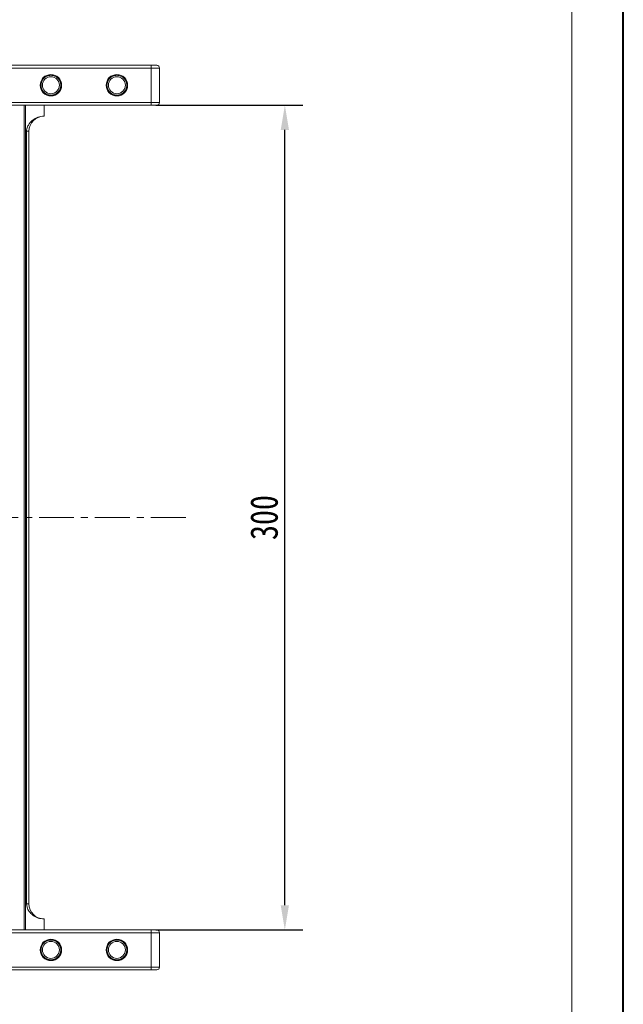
# Model space of a CAD drawing. Header units: millimetres. Extents: x -956 to 636, y -192 to 923.
# Tile 33 of 75: x 402 to 622, y 16 to 374. Entities that reach past the tile are written whole.
import ezdxf

# ---------------------------------------------------------------- set-up
doc = ezdxf.new("R2010")
doc.units = ezdxf.units.MM
doc.linetypes.add('CENTERX2', pattern=[20.32, 12.7, -2.54, 2.54, -2.54])
doc.styles.get("Standard").update_dxf_attribs({"font": '仿宋_GB2312.ttf', "width": 0.8})
doc.dimstyles.new('副本 ISO-45.1', dxfattribs={"dimtxt": 10, "dimasz": 9, "dimexe": 6.5, "dimexo": 0.625, "dimgap": 2.5, "dimtad": 1, "dimdsep": 46, "dimtxsty": 'Standard', "dimcen": 2.5, "dimadec": 0, "dimazin": 0, "dimtfac": 1, "dimtmove": 0, "dimatfit": 3, "dimfxl": 0, "dimarcsym": 0})

# ---------------------------------------------------------------- blocks, each defined once
blk = doc.blocks.new('*D3289')
at = {"color": 0, "lineweight": -2}
for p, q in [((451.74, 343.18), (505.22, 343.18)), ((498.72, 52.18), (498.72, 334.18)), ((451.74, 43.18), (505.22, 43.18))]:
    blk.add_line(p, q, dxfattribs=at)
at = {"color": 0, "lineweight": 9}
for points in [[(497.22, 334.18), (500.22, 334.18), (498.72, 343.18)], [(497.22, 52.18), (500.22, 52.18), (498.72, 43.18)]]:
    blk.add_solid(points, dxfattribs=at)
at = {"layer": 'Defpoints', "color": 0, "lineweight": 9}
for p in [(451.12, 343.18), (498.72, 343.18), (451.12, 43.18)]:
    blk.add_point(p, dxfattribs=at)
at = {"color": 0, "lineweight": 9, "insert": (491.22, 193.18), "char_height": 10, "attachment_point": 5, "rotation": 90}
blk.add_mtext('300', dxfattribs=at)

msp = doc.modelspace()

# ---------------------------------------------------------------- linework, layer by layer
at = {"color": 7, "lineweight": 40}
msp.add_line((621.839, -192.306), (621.839, 923.349), dxfattribs=at)
at = {"color": 7, "lineweight": 13}
msp.add_line((603.057, -173.524), (603.057, 904.567), dxfattribs=at)
at = {"color": 7, "linetype": 'Continuous', "lineweight": 15}
for p, q in [((450.119, 357.677), (397.579, 357.677)), ((397.579, 356.677), (450.119, 356.677)), ((450.119, 356.677), (450.119, 357.677)), ((450.119, 356.677), (450.119, 344.177)), ((453.119, 356.677), (450.119, 356.677)), ((453.119, 344.177), (453.119, 356.677)), ((450.119, 344.177), (359.119, 344.177)), ((453.119, 344.177), (450.119, 344.177)), ((450.119, 343.177), (450.119, 344.177)), ((450.119, 343.177), (359.119, 343.177)), ((403.907, 343.177), (403.907, 193.177)), ((404.326, 193.177), (404.326, 343.177)), ((411.119, 339.177), (411.119, 343.177)), ((404.734, 333.677), (404.734, 193.177)), ((405.619, 333.677), (404.734, 333.677)), ((405.619, 193.177), (405.619, 333.677)), ((403.907, 193.177), (403.907, 43.177)), ((404.326, 43.177), (404.326, 193.177)), ((404.734, 193.177), (404.734, 52.677)), ((405.619, 52.677), (405.619, 193.177)), ((404.734, 52.677), (405.619, 52.677)), ((411.119, 47.177), (411.119, 43.177)), ((359.119, 43.177), (450.119, 43.177)), ((450.119, 42.177), (450.119, 43.177)), ((359.119, 42.177), (450.119, 42.177)), ((450.119, 42.177), (450.119, 29.677)), ((450.119, 42.177), (453.119, 42.177)), ((453.119, 29.677), (453.119, 42.177)), ((450.119, 29.677), (397.579, 29.677)), ((397.579, 28.677), (450.119, 28.677)), ((450.119, 29.677), (453.119, 29.677)), ((450.119, 28.677), (450.119, 29.677))]:
    msp.add_line(p, q, dxfattribs=at)
at = {"color": 1, "linetype": 'CENTERX2', "lineweight": 13}
msp.add_line((462.649, 193.177), (-375.434, 193.177), dxfattribs=at)
at = {"color": 7, "linetype": 'Continuous', "lineweight": 15}
for centre, radius in [((413.619, 350.427), 3.9), ((413.619, 350.427), 3.1), ((437.619, 350.427), 3.9), ((437.619, 350.427), 3.1), ((413.619, 35.927), 3.9), ((437.619, 35.927), 3.9), ((413.619, 35.927), 3.1), ((437.619, 35.927), 3.1)]:
    msp.add_circle(centre, radius, dxfattribs=at)
for centre, radius, start, end in [((452.119, 356.677), 1, 0, 90), ((452.119, 344.177), 1, 270, 0), ((411.119, 333.677), 5.5, 90, 180), ((411.119, 52.677), 5.5, 180, 270), ((452.119, 42.177), 1, 0, 90), ((452.119, 29.677), 1, 270, 0)]:
    msp.add_arc(centre, radius, start, end, dxfattribs=at)
for points, knots in [([(452.119, 357.677), (452.092, 357.677), (452.051, 357.677), (451.802, 357.677), (451.543, 357.677), (451.225, 357.677), (450.759, 357.677), (450.371, 357.677), (450.119, 357.677)], [0, 0, 0, 0, 0.2394429, 0.3698071, 0.5000001, 0.6303641, 0.7605571, 1, 1, 1, 1]), ([(410.019, 350.427), (410.067, 350.88), (410.142, 351.578), (410.59, 352.418), (411.055, 352.99), (411.628, 353.458), (412.467, 353.892), (413.619, 354.114), (414.771, 353.892), (415.61, 353.458), (416.183, 352.99), (416.648, 352.418), (417.096, 351.579), (417.171, 350.88), (417.219, 350.427)], [0, 0, 0, 0, 0.11972147, 0.18483695, 0.24999998, 0.31511548, 0.38027853, 0.5, 0.61972147, 0.68483695, 0.74999998, 0.81511548, 0.88027853, 1, 1, 1, 1]), ([(434.019, 350.427), (434.067, 350.88), (434.142, 351.578), (434.59, 352.418), (435.055, 352.99), (435.628, 353.458), (436.467, 353.892), (437.619, 354.114), (438.771, 353.892), (439.61, 353.458), (440.183, 352.99), (440.648, 352.418), (441.096, 351.579), (441.171, 350.88), (441.219, 350.427)], [0, 0, 0, 0, 0.11972147, 0.18483695, 0.24999998, 0.31511548, 0.38027853, 0.5, 0.61972147, 0.68483695, 0.74999998, 0.81511548, 0.88027853, 1, 1, 1, 1]), ([(417.219, 350.427), (417.171, 349.974), (417.096, 349.275), (416.648, 348.436), (416.183, 347.864), (415.61, 347.396), (414.771, 346.962), (413.619, 346.74), (412.467, 346.962), (411.629, 347.396), (411.056, 347.864), (410.59, 348.436), (410.142, 349.275), (410.067, 349.974), (410.019, 350.427)], [0, 0, 0, 0, 0.11972147, 0.18483695, 0.24999998, 0.31511548, 0.38027853, 0.5, 0.61972147, 0.68483695, 0.74999998, 0.81511548, 0.88027853, 1, 1, 1, 1]), ([(441.219, 350.427), (441.171, 349.974), (441.096, 349.275), (440.648, 348.436), (440.183, 347.864), (439.61, 347.396), (438.771, 346.962), (437.619, 346.74), (436.467, 346.962), (435.629, 347.396), (435.056, 347.864), (434.59, 348.436), (434.142, 349.275), (434.067, 349.974), (434.019, 350.427)], [0, 0, 0, 0, 0.11972147, 0.18483695, 0.24999998, 0.31511548, 0.38027853, 0.5, 0.61972147, 0.68483695, 0.74999998, 0.81511548, 0.88027853, 1, 1, 1, 1]), ([(452.119, 343.177), (452.092, 343.177), (452.051, 343.177), (451.802, 343.177), (451.543, 343.177), (451.225, 343.177), (450.759, 343.177), (450.371, 343.177), (450.119, 343.177)], [0, 0, 0, 0, 0.23944295, 0.36963586, 0.49999992, 0.63019291, 0.76055705, 1, 1, 1, 1]), ([(411.119, 339.177), (410.359, 339.101), (408.839, 338.948), (406.817, 337.758), (405.485, 336.207), (404.825, 334.763), (404.758, 333.971), (404.734, 333.677)], [0, 0, 0, 0, 0.2490962, 0.4982428, 0.745205, 0.90541, 1, 1, 1, 1]), ([(404.734, 52.677), (404.777, 52.286), (404.889, 51.288), (405.712, 49.833), (407.082, 48.421), (408.947, 47.384), (410.398, 47.246), (411.119, 47.177)], [0, 0, 0, 0, 0.1257134, 0.3212757, 0.5244662, 0.763484, 1, 1, 1, 1]), ([(450.119, 43.177), (450.371, 43.177), (450.759, 43.177), (451.225, 43.177), (451.543, 43.177), (451.802, 43.177), (452.051, 43.177), (452.092, 43.177), (452.119, 43.177)], [0, 0, 0, 0, 0.2394429, 0.3696359, 0.4999999, 0.6301929, 0.7605571, 1, 1, 1, 1]), ([(410.019, 35.927), (410.067, 36.38), (410.142, 37.078), (410.59, 37.918), (411.055, 38.49), (411.628, 38.958), (412.467, 39.392), (413.619, 39.614), (414.771, 39.392), (415.61, 38.958), (416.183, 38.49), (416.648, 37.918), (417.096, 37.079), (417.171, 36.38), (417.219, 35.927)], [0, 0, 0, 0, 0.1197215, 0.184837, 0.25, 0.3151155, 0.3802785, 0.5, 0.6197215, 0.684837, 0.75, 0.8151155, 0.8802785, 1, 1, 1, 1]), ([(434.019, 35.927), (434.067, 36.38), (434.142, 37.078), (434.59, 37.918), (435.055, 38.49), (435.628, 38.958), (436.467, 39.392), (437.619, 39.614), (438.771, 39.392), (439.61, 38.958), (440.183, 38.49), (440.648, 37.918), (441.096, 37.079), (441.171, 36.38), (441.219, 35.927)], [0, 0, 0, 0, 0.1197215, 0.184837, 0.25, 0.3151155, 0.3802785, 0.5, 0.6197215, 0.684837, 0.75, 0.8151155, 0.8802785, 1, 1, 1, 1]), ([(417.219, 35.927), (417.171, 35.474), (417.096, 34.775), (416.648, 33.936), (416.183, 33.364), (415.61, 32.896), (414.771, 32.462), (413.619, 32.24), (412.467, 32.462), (411.629, 32.896), (411.056, 33.364), (410.59, 33.936), (410.142, 34.775), (410.067, 35.474), (410.019, 35.927)], [0, 0, 0, 0, 0.1197215, 0.184837, 0.25, 0.3151155, 0.3802785, 0.5, 0.6197215, 0.684837, 0.75, 0.8151155, 0.8802785, 1, 1, 1, 1]), ([(441.219, 35.927), (441.171, 35.474), (441.096, 34.775), (440.648, 33.936), (440.183, 33.364), (439.61, 32.896), (438.771, 32.462), (437.619, 32.24), (436.467, 32.462), (435.629, 32.896), (435.056, 33.364), (434.59, 33.936), (434.142, 34.775), (434.067, 35.474), (434.019, 35.927)], [0, 0, 0, 0, 0.1197215, 0.184837, 0.25, 0.3151155, 0.3802785, 0.5, 0.6197215, 0.684837, 0.75, 0.8151155, 0.8802785, 1, 1, 1, 1]), ([(450.119, 28.677), (450.371, 28.677), (450.759, 28.677), (451.225, 28.677), (451.543, 28.677), (451.802, 28.677), (452.051, 28.677), (452.092, 28.677), (452.119, 28.677)], [0, 0, 0, 0, 0.2394429, 0.3698071, 0.5000001, 0.6303641, 0.7605571, 1, 1, 1, 1])]:
    msp.add_open_spline(points, degree=3, knots=knots, dxfattribs=at)

# ---------------------------------------------------------------- dimensions: what is measured, and where the dimension line sits
at = {"color": 5, "lineweight": 9}
dim = msp.add_linear_dim(base=(498.724, 343.177), p1=(451.119, 43.177), p2=(451.119, 343.177), angle=90, dimstyle='副本 ISO-45.1', dxfattribs=at)
dim.commit()
dim.dimension.update_dxf_attribs({"geometry": '*D3289', "text_midpoint": (491.224, 193.177)})

doc.saveas('drawing.dxf')
